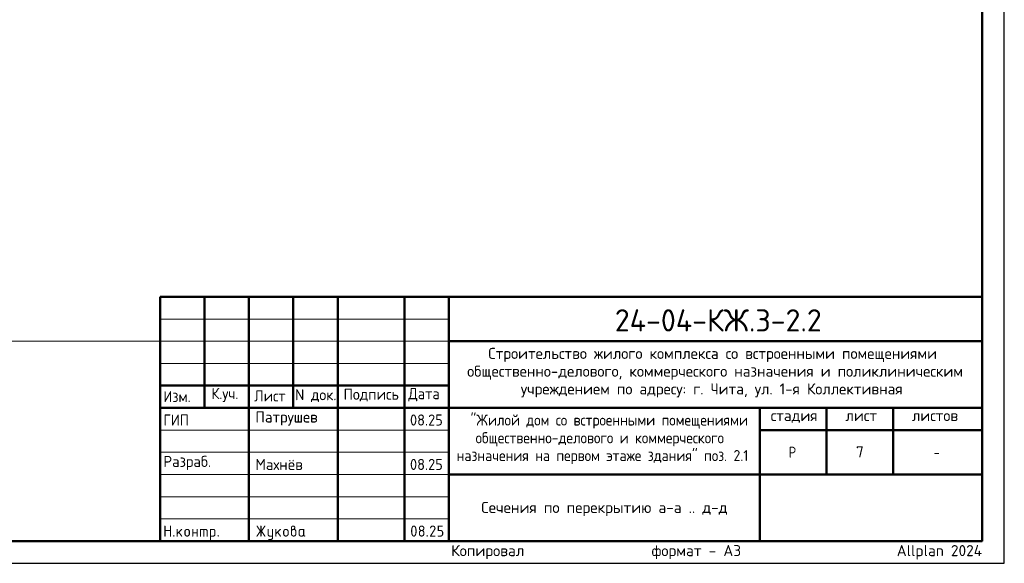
# Model space of a CAD drawing. Header units: millimetres. Extents: x 0 to 42000, y 0 to 29700.
# Tile 15 of 33: x 19842 to 42000, y 0 to 12238. Entities that reach past the tile are written whole.
import ezdxf

# ---------------------------------------------------------------- set-up
doc = ezdxf.new("R2010")
doc.units = ezdxf.units.MM
doc.layers.add('Standard', color=7, linetype='Continuous', lineweight=25)
doc.layers.add('Надписи', color=7, linetype='Continuous', lineweight=25)
doc.styles.add('ISOCPEUR', font='txt')

msp = doc.modelspace()

# ---------------------------------------------------------------- hatches: boundary and pattern name
at = {"layer": 'Standard', "linetype": 'Continuous', "lineweight": 25, "transparency": 33554687}
for points in [[(23099, 614), (23099, 839), (23099, 840), (23099, 842), (23099, 843), (23100, 844), (23100, 845), (23101, 846), (23101, 847), (23102, 848), (23103, 849), (23104, 850), (23105, 850), (23106, 851), (23107, 851), (23109, 851), (23110, 851), (23112, 851), (23113, 851), (23115, 851), (23116, 851), (23117, 851), (23118, 850), (23119, 850), (23120, 849), (23121, 848), (23122, 847), (23122, 846), (23123, 845), (23123, 844), (23124, 843), (23124, 842), (23124, 840), (23124, 839), (23124, 751), (23224, 751), (23224, 839), (23224, 840), (23224, 842), (23224, 843), (23225, 844), (23225, 845), (23226, 846), (23226, 847), (23227, 848), (23228, 849), (23229, 850), (23230, 850), (23231, 851), (23232, 851), (23233, 851), (23235, 851), (23236, 851), (23238, 851), (23239, 851), (23241, 851), (23242, 851), (23243, 850), (23244, 850), (23245, 849), (23246, 848), (23247, 847), (23247, 846), (23248, 845), (23248, 844), (23249, 843), (23249, 842), (23249, 840), (23249, 839), (23249, 614), (23249, 612), (23249, 611), (23249, 609), (23248, 608), (23248, 607), (23247, 606), (23247, 605), (23246, 604), (23245, 604), (23244, 603), (23243, 602), (23242, 602), (23241, 602), (23239, 601), (23238, 601), (23236, 601), (23235, 601), (23233, 601), (23232, 602), (23231, 602), (23230, 602), (23229, 603), (23228, 604), (23227, 604), (23226, 605), (23226, 606), (23225, 607), (23225, 608), (23224, 609), (23224, 611), (23224, 612), (23224, 614), (23224, 726), (23124, 726), (23124, 614), (23124, 612), (23124, 611), (23124, 609), (23123, 608), (23123, 607), (23122, 606), (23122, 605), (23121, 604), (23120, 604), (23119, 603), (23118, 602), (23117, 602), (23116, 602), (23115, 601), (23113, 601), (23112, 601), (23110, 601), (23109, 601), (23107, 602), (23106, 602), (23105, 602), (23104, 603), (23103, 604), (23102, 604), (23101, 605), (23101, 606), (23100, 607), (23100, 608), (23099, 609), (23099, 611), (23099, 612)], [(23399, 694), (23478, 773), (23478, 773), (23479, 774), (23480, 775), (23482, 775), (23483, 776), (23484, 776), (23485, 776), (23486, 776), (23488, 776), (23489, 776), (23491, 776), (23492, 775), (23493, 775), (23494, 774), (23495, 774), (23496, 773), (23497, 772), (23497, 771), (23498, 770), (23498, 769), (23499, 768), (23499, 767), (23499, 765), (23499, 764), (23499, 762), (23499, 761), (23498, 760), (23498, 759), (23497, 758), (23497, 757), (23496, 756), (23495, 755), (23440, 700), (23496, 621), (23498, 619), (23498, 617), (23499, 616), (23499, 614), (23499, 612), (23499, 611), (23499, 609), (23498, 608), (23498, 607), (23497, 606), (23497, 605), (23496, 604), (23495, 604), (23494, 603), (23493, 602), (23492, 602), (23491, 602), (23489, 601), (23488, 601), (23486, 601), (23485, 601), (23483, 602), (23482, 602), (23480, 603), (23479, 603), (23478, 604), (23477, 605), (23476, 607), (23422, 682), (23399, 659), (23399, 614), (23399, 612), (23399, 611), (23399, 609), (23398, 608), (23398, 607), (23397, 606), (23397, 605), (23396, 604), (23395, 604), (23394, 603), (23393, 602), (23392, 602), (23391, 602), (23389, 601), (23388, 601), (23386, 601), (23385, 601), (23383, 601), (23382, 602), (23381, 602), (23380, 602), (23379, 603), (23378, 604), (23377, 604), (23376, 605), (23376, 606), (23375, 607), (23375, 608), (23374, 609), (23374, 611), (23374, 612), (23374, 614), (23374, 764), (23374, 765), (23374, 767), (23374, 768), (23375, 769), (23375, 770), (23376, 771), (23376, 772), (23377, 773), (23378, 774), (23379, 774), (23380, 775), (23381, 775), (23382, 776), (23383, 776), (23385, 776), (23386, 776), (23388, 776), (23389, 776), (23391, 776), (23392, 775), (23393, 775), (23394, 774), (23395, 774), (23396, 773), (23397, 772), (23397, 771), (23398, 770), (23398, 769), (23399, 768), (23399, 767), (23399, 765), (23399, 764)], [(23749, 676), (23749, 614), (23749, 612), (23748, 611), (23748, 609), (23748, 608), (23747, 607), (23747, 606), (23746, 605), (23746, 604), (23745, 604), (23744, 603), (23743, 602), (23742, 602), (23740, 602), (23739, 601), (23738, 601), (23736, 601), (23735, 601), (23733, 601), (23732, 602), (23731, 602), (23729, 602), (23729, 603), (23728, 604), (23727, 604), (23726, 605), (23725, 606), (23725, 607), (23724, 608), (23724, 609), (23724, 611), (23724, 612), (23724, 614), (23724, 764), (23724, 765), (23724, 767), (23724, 768), (23724, 769), (23725, 770), (23725, 771), (23726, 772), (23727, 773), (23728, 774), (23729, 774), (23729, 775), (23731, 775), (23732, 776), (23733, 776), (23735, 776), (23736, 776), (23738, 776), (23739, 776), (23740, 776), (23742, 775), (23743, 775), (23744, 774), (23745, 774), (23746, 773), (23746, 772), (23747, 771), (23747, 770), (23748, 769), (23748, 768), (23748, 767), (23749, 765), (23749, 764), (23749, 701), (23823, 701), (23823, 764), (23823, 765), (23824, 767), (23824, 768), (23824, 769), (23825, 770), (23825, 771), (23826, 772), (23826, 773), (23827, 774), (23828, 774), (23829, 775), (23830, 775), (23832, 776), (23833, 776), (23834, 776), (23836, 776), (23837, 776), (23839, 776), (23840, 776), (23841, 775), (23843, 775), (23843, 774), (23844, 774), (23845, 773), (23846, 772), (23847, 771), (23847, 770), (23848, 769), (23848, 768), (23848, 767), (23848, 765), (23848, 764), (23848, 614), (23848, 612), (23848, 611), (23848, 609), (23848, 608), (23847, 607), (23847, 606), (23846, 605), (23845, 604), (23844, 604), (23843, 603), (23843, 602), (23841, 602), (23840, 602), (23839, 601), (23837, 601), (23836, 601), (23834, 601), (23833, 601), (23832, 602), (23830, 602), (23829, 602), (23828, 603), (23827, 604), (23826, 604), (23826, 605), (23825, 606), (23825, 607), (23824, 608), (23824, 609), (23824, 611), (23823, 612), (23823, 614), (23823, 676)], [(23911, 776), (24023, 776), (24026, 776), (24028, 776), (24031, 776), (24033, 775), (24036, 775), (24038, 774), (24040, 773), (24043, 773), (24045, 772), (24047, 770), (24049, 769), (24051, 768), (24053, 767), (24055, 765), (24057, 763), (24059, 762), (24061, 760), (24062, 758), (24064, 756), (24065, 754), (24067, 752), (24068, 750), (24069, 748), (24070, 745), (24071, 743), (24071, 741), (24072, 739), (24072, 736), (24073, 734), (24073, 731), (24073, 729), (24073, 726), (24073, 614), (24073, 612), (24073, 611), (24073, 609), (24073, 608), (24072, 607), (24072, 606), (24071, 605), (24070, 604), (24069, 604), (24068, 603), (24067, 602), (24066, 602), (24065, 602), (24064, 601), (24062, 601), (24061, 601), (24059, 601), (24058, 601), (24057, 602), (24055, 602), (24054, 602), (24053, 603), (24052, 604), (24051, 604), (24051, 605), (24050, 606), (24049, 607), (24049, 608), (24049, 609), (24048, 611), (24048, 612), (24048, 614), (24048, 726), (24048, 729), (24048, 731), (24047, 734), (24046, 736), (24046, 738), (24044, 740), (24043, 742), (24041, 744), (24039, 746), (24037, 747), (24035, 748), (24033, 749), (24031, 750), (24028, 751), (24026, 751), (24023, 751), (23998, 751), (23998, 614), (23998, 612), (23998, 611), (23998, 609), (23998, 608), (23997, 607), (23997, 606), (23996, 605), (23995, 604), (23995, 604), (23994, 603), (23993, 602), (23991, 602), (23990, 602), (23989, 601), (23987, 601), (23986, 601), (23984, 601), (23983, 601), (23982, 602), (23980, 602), (23979, 602), (23978, 603), (23977, 604), (23977, 604), (23976, 605), (23975, 606), (23975, 607), (23974, 608), (23974, 609), (23974, 611), (23973, 612), (23973, 614), (23973, 751), (23924, 751), (23924, 614), (23924, 612), (23923, 611), (23923, 609), (23923, 608), (23922, 607), (23922, 606), (23921, 605), (23920, 604), (23920, 604), (23919, 603), (23918, 602), (23916, 602), (23915, 602), (23914, 601), (23913, 601), (23911, 601), (23909, 601), (23908, 601), (23907, 602), (23906, 602), (23904, 602), (23903, 603), (23902, 604), (23902, 604), (23901, 605), (23900, 606), (23900, 607), (23899, 608), (23899, 609), (23899, 611), (23898, 612), (23898, 614), (23898, 764), (23898, 765), (23899, 767), (23899, 768), (23899, 769), (23900, 770), (23900, 771), (23901, 772), (23902, 773), (23902, 774), (23903, 774), (23904, 775), (23905, 775), (23907, 776), (23908, 776), (23909, 776)], [(25259, 704), (25194, 607), (25193, 605), (25192, 604), (25191, 603), (25190, 603), (25188, 602), (25187, 602), (25185, 601), (25183, 601), (25182, 601), (25180, 601), (25179, 602), (25178, 602), (25177, 603), (25176, 603), (25175, 604), (25174, 605), (25173, 605), (25173, 606), (25172, 607), (25172, 609), (25171, 610), (25171, 611), (25171, 613), (25171, 614), (25171, 616), (25172, 618), (25172, 619), (25173, 621), (25243, 726), (25173, 832), (25172, 833), (25172, 835), (25171, 837), (25171, 838), (25171, 840), (25171, 841), (25171, 843), (25172, 844), (25172, 845), (25173, 846), (25173, 847), (25174, 848), (25175, 849), (25176, 849), (25177, 850), (25178, 850), (25179, 851), (25181, 851), (25182, 851), (25184, 851), (25185, 851), (25187, 851), (25188, 851), (25189, 850), (25191, 849), (25192, 848), (25193, 847), (25194, 846), (25259, 749), (25259, 839), (25259, 840), (25259, 842), (25259, 843), (25259, 844), (25260, 845), (25260, 846), (25261, 847), (25262, 848), (25262, 849), (25263, 850), (25264, 850), (25266, 851), (25267, 851), (25268, 851), (25269, 851), (25271, 851), (25273, 851), (25274, 851), (25275, 851), (25277, 851), (25278, 850), (25279, 850), (25280, 849), (25280, 848), (25281, 847), (25282, 846), (25282, 845), (25283, 844), (25283, 843), (25283, 842), (25284, 840), (25284, 839), (25284, 749), (25348, 846), (25349, 847), (25350, 848), (25351, 849), (25353, 850), (25354, 851), (25356, 851), (25357, 851), (25359, 851), (25360, 851), (25361, 851), (25362, 851), (25363, 850), (25365, 850), (25366, 849), (25367, 848), (25367, 847), (25368, 847), (25369, 846), (25370, 845), (25370, 843), (25371, 842), (25371, 841), (25371, 840), (25371, 839), (25371, 837), (25371, 835), (25370, 833), (25369, 832), (25299, 726), (25369, 621), (25370, 619), (25371, 617), (25371, 616), (25371, 614), (25371, 613), (25371, 611), (25371, 610), (25370, 609), (25370, 608), (25369, 607), (25368, 606), (25368, 605), (25367, 604), (25366, 603), (25365, 603), (25364, 602), (25363, 602), (25361, 602), (25360, 601), (25359, 601), (25357, 601), (25356, 602), (25354, 602), (25353, 603), (25351, 603), (25350, 604), (25349, 605), (25348, 607), (25284, 704), (25284, 614), (25284, 612), (25283, 611), (25283, 609), (25283, 608), (25282, 607), (25282, 606), (25281, 605), (25280, 604), (25280, 604), (25279, 603), (25278, 602), (25277, 602), (25275, 602), (25274, 601), (25273, 601), (25271, 601), (25269, 601), (25268, 601), (25267, 602), (25266, 602), (25264, 602), (25263, 603), (25262, 604), (25262, 604), (25261, 605), (25260, 606), (25260, 607), (25259, 608), (25259, 609), (25259, 611), (25259, 612), (25259, 614)], [(25521, 576), (25521, 601), (25471, 601), (25468, 601), (25466, 602), (25463, 602), (25461, 602), (25458, 603), (25456, 603), (25454, 604), (25452, 605), (25449, 606), (25447, 607), (25445, 608), (25443, 609), (25441, 611), (25439, 612), (25437, 614), (25436, 616), (25434, 618), (25432, 620), (25431, 622), (25429, 624), (25428, 626), (25427, 628), (25426, 630), (25425, 632), (25424, 634), (25423, 637), (25422, 639), (25422, 641), (25422, 644), (25421, 646), (25421, 649), (25421, 651), (25421, 764), (25421, 765), (25421, 767), (25421, 768), (25422, 769), (25422, 770), (25423, 771), (25423, 772), (25424, 773), (25425, 774), (25426, 774), (25427, 775), (25428, 775), (25429, 776), (25431, 776), (25432, 776), (25434, 776), (25435, 776), (25437, 776), (25438, 776), (25439, 775), (25440, 775), (25441, 774), (25442, 774), (25443, 773), (25444, 772), (25444, 771), (25445, 770), (25445, 769), (25446, 768), (25446, 767), (25446, 765), (25446, 764), (25446, 651), (25446, 649), (25447, 646), (25447, 644), (25448, 642), (25449, 640), (25450, 638), (25452, 636), (25454, 634), (25455, 632), (25457, 630), (25459, 629), (25462, 628), (25464, 627), (25466, 627), (25468, 626), (25471, 626), (25521, 626), (25521, 764), (25521, 765), (25521, 767), (25521, 768), (25522, 769), (25522, 770), (25523, 771), (25523, 772), (25524, 773), (25525, 774), (25526, 774), (25527, 775), (25528, 775), (25529, 776), (25530, 776), (25532, 776), (25533, 776), (25535, 776), (25536, 776), (25538, 776), (25539, 775), (25540, 775), (25541, 774), (25542, 774), (25543, 773), (25544, 772), (25544, 771), (25545, 770), (25545, 769), (25545, 768), (25546, 767), (25546, 765), (25546, 764), (25546, 576), (25546, 574), (25546, 571), (25545, 569), (25545, 566), (25545, 564), (25544, 562), (25543, 559), (25542, 557), (25541, 555), (25540, 553), (25539, 551), (25538, 549), (25537, 547), (25535, 545), (25533, 543), (25532, 541), (25530, 539), (25528, 538), (25526, 536), (25524, 535), (25522, 533), (25520, 532), (25518, 531), (25516, 530), (25514, 529), (25511, 528), (25509, 528), (25507, 527), (25504, 527), (25502, 527), (25499, 526), (25497, 526), (25446, 526), (25445, 526), (25443, 527), (25442, 527), (25441, 527), (25440, 528), (25439, 528), (25438, 529), (25437, 529), (25436, 530), (25435, 531), (25435, 532), (25434, 533), (25434, 535), (25434, 536), (25434, 537), (25434, 539), (25434, 540), (25434, 541), (25434, 542), (25435, 544), (25435, 545), (25436, 546), (25436, 547), (25437, 548), (25438, 549), (25439, 549), (25440, 550), (25442, 550), (25443, 551), (25444, 551), (25445, 551), (25446, 551), (25496, 551), (25499, 551), (25501, 552), (25503, 552), (25506, 553), (25508, 554), (25510, 555), (25512, 557), (25514, 558), (25515, 560), (25517, 562), (25518, 564), (25519, 566), (25520, 568), (25520, 571), (25521, 573)], [(25621, 694), (25700, 773), (25700, 773), (25701, 774), (25702, 775), (25704, 775), (25705, 776), (25706, 776), (25707, 776), (25708, 776), (25710, 776), (25711, 776), (25713, 776), (25714, 775), (25715, 775), (25716, 774), (25717, 774), (25718, 773), (25719, 772), (25719, 771), (25720, 770), (25720, 769), (25721, 768), (25721, 767), (25721, 765), (25721, 764), (25721, 762), (25721, 761), (25721, 760), (25720, 759), (25720, 758), (25719, 757), (25718, 756), (25717, 755), (25662, 700), (25719, 621), (25720, 619), (25720, 617), (25721, 616), (25721, 614), (25721, 612), (25721, 611), (25721, 609), (25720, 608), (25720, 607), (25719, 606), (25719, 605), (25718, 604), (25717, 604), (25716, 603), (25715, 602), (25714, 602), (25713, 602), (25711, 601), (25710, 601), (25708, 601), (25707, 601), (25705, 602), (25704, 602), (25703, 603), (25701, 603), (25700, 604), (25699, 605), (25698, 607), (25644, 682), (25621, 659), (25621, 614), (25621, 612), (25621, 611), (25621, 609), (25620, 608), (25620, 607), (25619, 606), (25619, 605), (25618, 604), (25617, 604), (25616, 603), (25615, 602), (25614, 602), (25613, 602), (25611, 601), (25610, 601), (25608, 601), (25607, 601), (25606, 601), (25604, 602), (25603, 602), (25602, 602), (25601, 603), (25600, 604), (25599, 604), (25598, 605), (25598, 606), (25597, 607), (25597, 608), (25596, 609), (25596, 611), (25596, 612), (25596, 614), (25596, 764), (25596, 765), (25596, 767), (25596, 768), (25597, 769), (25597, 770), (25598, 771), (25598, 772), (25599, 773), (25600, 774), (25601, 774), (25602, 775), (25603, 775), (25604, 776), (25606, 776), (25607, 776), (25608, 776), (25610, 776), (25611, 776), (25613, 776), (25614, 775), (25615, 775), (25616, 774), (25617, 774), (25618, 773), (25619, 772), (25619, 771), (25620, 770), (25620, 769), (25621, 768), (25621, 767), (25621, 765), (25621, 764)], [(29137, 851), (29140, 851), (29144, 851), (29147, 851), (29150, 850), (29153, 850), (29156, 849), (29158, 848), (29161, 847), (29164, 846), (29167, 844), (29169, 843), (29172, 841), (29174, 839), (29177, 837), (29179, 835), (29181, 833), (29184, 831), (29186, 828), (29188, 826), (29189, 823), (29191, 821), (29193, 818), (29194, 816), (29195, 813), (29196, 810), (29197, 807), (29198, 804), (29198, 801), (29199, 798), (29199, 795), (29200, 792), (29200, 789), (29200, 784), (29199, 780), (29198, 775), (29197, 771), (29195, 766), (29193, 762), (29191, 757), (29188, 753), (29110, 626), (29187, 626), (29189, 626), (29190, 626), (29191, 626), (29193, 626), (29194, 625), (29195, 625), (29196, 624), (29197, 623), (29197, 622), (29198, 621), (29198, 620), (29199, 619), (29199, 618), (29199, 617), (29200, 615), (29200, 614), (29200, 612), (29199, 611), (29199, 610), (29199, 608), (29198, 607), (29198, 606), (29197, 605), (29197, 604), (29196, 604), (29195, 603), (29194, 602), (29193, 602), (29191, 602), (29190, 601), (29189, 601), (29187, 601), (29087, 601), (29086, 601), (29084, 601), (29083, 602), (29082, 602), (29081, 602), (29080, 603), (29079, 604), (29078, 604), (29077, 605), (29076, 606), (29076, 607), (29075, 608), (29075, 609), (29075, 611), (29075, 612), (29075, 614), (29075, 616), (29075, 617), (29076, 619), (29077, 621), (29168, 768), (29170, 771), (29171, 773), (29172, 776), (29173, 778), (29174, 781), (29174, 783), (29175, 786), (29175, 789), (29175, 793), (29174, 796), (29173, 800), (29172, 803), (29171, 806), (29168, 809), (29166, 813), (29164, 815), (29161, 818), (29158, 820), (29155, 822), (29152, 823), (29148, 825), (29145, 826), (29141, 826), (29137, 826), (29135, 826), (29132, 826), (29129, 825), (29127, 824), (29124, 823), (29122, 822), (29119, 820), (29117, 818), (29114, 816), (29112, 814), (29110, 812), (29107, 809), (29105, 806), (29103, 802), (29100, 799), (29098, 795), (29097, 793), (29096, 792), (29095, 791), (29094, 790), (29092, 790), (29091, 789), (29089, 789), (29087, 789), (29086, 789), (29084, 789), (29083, 789), (29082, 790), (29081, 790), (29080, 791), (29079, 791), (29078, 792), (29077, 793), (29076, 794), (29076, 795), (29075, 796), (29075, 797), (29075, 798), (29075, 800), (29075, 801), (29075, 803), (29075, 804), (29075, 805), (29076, 806), (29079, 812), (29082, 817), (29085, 822), (29088, 826), (29092, 830), (29095, 834), (29099, 837), (29103, 840), (29107, 843), (29111, 845), (29115, 847), (29119, 848), (29123, 850), (29128, 851), (29132, 851)], [(29250, 739), (29250, 839), (29250, 840), (29250, 842), (29250, 843), (29250, 844), (29251, 845), (29251, 846), (29252, 847), (29253, 848), (29253, 849), (29254, 850), (29255, 850), (29257, 851), (29258, 851), (29259, 851), (29261, 851), (29262, 851), (29349, 851), (29351, 851), (29352, 851), (29354, 851), (29355, 851), (29356, 850), (29357, 850), (29358, 849), (29359, 848), (29359, 847), (29360, 846), (29361, 845), (29361, 844), (29361, 843), (29362, 842), (29362, 840), (29362, 839), (29362, 837), (29362, 836), (29361, 834), (29361, 833), (29361, 832), (29360, 831), (29359, 830), (29359, 829), (29358, 829), (29357, 828), (29356, 827), (29355, 827), (29354, 827), (29352, 826), (29351, 826), (29349, 826), (29275, 826), (29275, 751), (29312, 751), (29315, 751), (29318, 751), (29321, 751), (29324, 750), (29327, 750), (29330, 749), (29333, 748), (29336, 747), (29339, 746), (29341, 744), (29344, 743), (29347, 741), (29349, 739), (29351, 737), (29354, 735), (29356, 733), (29358, 731), (29360, 728), (29362, 726), (29364, 723), (29366, 721), (29367, 718), (29369, 715), (29370, 713), (29371, 710), (29372, 707), (29373, 704), (29373, 701), (29374, 698), (29374, 695), (29374, 692), (29374, 689), (29374, 664), (29374, 661), (29374, 657), (29374, 654), (29373, 651), (29373, 648), (29372, 645), (29371, 643), (29370, 640), (29369, 637), (29367, 634), (29366, 632), (29364, 629), (29362, 627), (29360, 624), (29358, 622), (29356, 620), (29354, 617), (29351, 615), (29349, 613), (29346, 612), (29344, 610), (29341, 608), (29339, 607), (29336, 606), (29333, 605), (29330, 604), (29327, 603), (29324, 602), (29321, 602), (29318, 602), (29315, 601), (29312, 601), (29262, 601), (29261, 601), (29259, 601), (29258, 602), (29257, 602), (29255, 602), (29254, 603), (29253, 604), (29253, 604), (29252, 605), (29251, 606), (29251, 607), (29250, 608), (29250, 610), (29250, 611), (29250, 612), (29250, 614), (29250, 615), (29250, 617), (29250, 618), (29250, 619), (29251, 620), (29251, 621), (29252, 622), (29253, 623), (29253, 624), (29254, 625), (29255, 625), (29257, 626), (29258, 626), (29259, 626), (29261, 626), (29262, 626), (29312, 626), (29316, 626), (29319, 627), (29323, 628), (29326, 629), (29330, 630), (29333, 632), (29336, 634), (29338, 637), (29341, 640), (29343, 643), (29345, 646), (29347, 649), (29348, 653), (29349, 656), (29349, 660), (29349, 664), (29349, 689), (29349, 693), (29349, 696), (29348, 700), (29347, 703), (29345, 707), (29343, 710), (29341, 713), (29338, 715), (29336, 718), (29333, 720), (29330, 722), (29326, 724), (29323, 725), (29319, 726), (29316, 726), (29312, 726), (29262, 726), (29261, 726), (29259, 726), (29258, 727), (29257, 727), (29255, 727), (29254, 728), (29253, 729), (29253, 729), (29252, 730), (29251, 731), (29251, 732), (29250, 733), (29250, 734), (29250, 736), (29250, 737)], [(23299, 626), (23299, 628), (23299, 629), (23299, 631), (23300, 632), (23300, 633), (23301, 634), (23301, 635), (23302, 636), (23303, 637), (23304, 637), (23305, 638), (23306, 638), (23307, 638), (23309, 639), (23310, 639), (23312, 639), (23313, 639), (23314, 639), (23316, 638), (23317, 638), (23318, 638), (23319, 637), (23320, 637), (23321, 636), (23322, 635), (23322, 634), (23323, 633), (23323, 632), (23324, 631), (23324, 629), (23324, 628), (23324, 626), (23324, 614), (23324, 612), (23324, 611), (23324, 610), (23323, 608), (23323, 607), (23322, 606), (23322, 605), (23321, 604), (23320, 604), (23319, 603), (23318, 602), (23317, 602), (23316, 602), (23314, 601), (23313, 601), (23312, 601), (23310, 601), (23309, 601), (23307, 602), (23306, 602), (23305, 602), (23304, 603), (23303, 604), (23302, 604), (23301, 605), (23301, 606), (23300, 607), (23300, 608), (23299, 610), (23299, 611), (23299, 612), (23299, 614)], [(24298, 626), (24298, 628), (24298, 629), (24299, 631), (24299, 632), (24299, 633), (24300, 634), (24301, 635), (24301, 636), (24302, 637), (24303, 637), (24304, 638), (24305, 638), (24307, 638), (24308, 639), (24309, 639), (24311, 639), (24312, 639), (24314, 639), (24315, 638), (24316, 638), (24317, 638), (24318, 637), (24319, 637), (24320, 636), (24321, 635), (24322, 634), (24322, 633), (24323, 632), (24323, 631), (24323, 629), (24323, 628), (24323, 626), (24323, 614), (24323, 612), (24323, 611), (24323, 610), (24323, 608), (24322, 607), (24322, 606), (24321, 605), (24320, 604), (24319, 604), (24318, 603), (24317, 602), (24316, 602), (24315, 602), (24314, 601), (24312, 601), (24311, 601), (24309, 601), (24308, 601), (24307, 602), (24305, 602), (24304, 602), (24303, 603), (24302, 604), (24301, 604), (24301, 605), (24300, 606), (24299, 607), (24299, 608), (24299, 610), (24298, 611), (24298, 612), (24298, 614)], [(29000, 626), (29000, 628), (29000, 629), (29000, 631), (29001, 632), (29001, 633), (29002, 634), (29002, 635), (29003, 636), (29004, 637), (29005, 637), (29006, 638), (29007, 638), (29008, 638), (29009, 639), (29011, 639), (29012, 639), (29014, 639), (29015, 639), (29017, 638), (29018, 638), (29019, 638), (29020, 637), (29021, 637), (29022, 636), (29023, 635), (29023, 634), (29024, 633), (29024, 632), (29024, 631), (29025, 629), (29025, 628), (29025, 626), (29025, 614), (29025, 612), (29025, 611), (29024, 610), (29024, 608), (29024, 607), (29023, 606), (29023, 605), (29022, 604), (29021, 604), (29020, 603), (29019, 602), (29018, 602), (29017, 602), (29015, 601), (29014, 601), (29012, 601), (29011, 601), (29009, 601), (29008, 602), (29007, 602), (29006, 602), (29005, 603), (29004, 604), (29003, 604), (29002, 605), (29002, 606), (29001, 607), (29001, 608), (29000, 610), (29000, 611), (29000, 612), (29000, 614)]]:
    msp.add_hatch(color=7, dxfattribs=at).paths.add_polyline_path(points, flags=16)
h = msp.add_hatch(color=7, dxfattribs=at)
h.paths.add_polyline_path([(23549, 664), (23549, 714), (23549, 717), (23549, 720), (23549, 723), (23550, 726), (23550, 729), (23551, 732), (23552, 735), (23553, 738), (23554, 740), (23556, 743), (23557, 746), (23559, 748), (23561, 751), (23563, 753), (23565, 756), (23567, 758), (23569, 760), (23572, 762), (23574, 764), (23577, 766), (23579, 768), (23582, 769), (23584, 770), (23587, 772), (23590, 773), (23593, 774), (23596, 774), (23599, 775), (23602, 776), (23605, 776), (23608, 776), (23611, 776), (23614, 776), (23618, 776), (23621, 776), (23624, 775), (23627, 774), (23630, 774), (23633, 773), (23635, 772), (23638, 770), (23641, 769), (23643, 768), (23646, 766), (23648, 764), (23651, 762), (23653, 760), (23655, 758), (23658, 756), (23660, 753), (23662, 751), (23663, 749), (23665, 746), (23666, 743), (23668, 741), (23669, 738), (23670, 735), (23671, 732), (23672, 729), (23672, 726), (23673, 723), (23673, 720), (23674, 717), (23674, 714), (23674, 664), (23674, 660), (23673, 657), (23673, 654), (23672, 651), (23672, 648), (23671, 645), (23670, 642), (23669, 640), (23668, 637), (23666, 634), (23665, 632), (23663, 629), (23662, 627), (23660, 624), (23658, 622), (23655, 620), (23653, 617), (23651, 615), (23648, 613), (23646, 612), (23643, 610), (23641, 608), (23638, 607), (23635, 606), (23632, 605), (23629, 604), (23627, 603), (23624, 602), (23621, 602), (23617, 602), (23614, 601), (23611, 601), (23608, 601), (23605, 602), (23602, 602), (23599, 602), (23596, 603), (23593, 604), (23590, 605), (23587, 606), (23584, 607), (23582, 608), (23579, 610), (23577, 612), (23574, 613), (23572, 615), (23569, 617), (23567, 620), (23565, 622), (23563, 624), (23561, 627), (23559, 629), (23557, 632), (23556, 634), (23554, 637), (23553, 640), (23552, 642), (23551, 645), (23550, 648), (23550, 651), (23549, 654), (23549, 657), (23549, 660)], flags=16)
h.paths.add_polyline_path([(23648, 664), (23648, 714), (23648, 718), (23648, 721), (23647, 725), (23646, 728), (23644, 732), (23642, 735), (23640, 738), (23638, 740), (23635, 743), (23632, 745), (23629, 747), (23625, 749), (23622, 750), (23619, 751), (23615, 751), (23611, 751), (23607, 751), (23604, 751), (23600, 750), (23597, 749), (23594, 747), (23590, 745), (23587, 743), (23585, 740), (23582, 738), (23580, 735), (23578, 732), (23577, 728), (23575, 725), (23574, 721), (23574, 718), (23574, 714), (23574, 664), (23574, 660), (23574, 656), (23575, 653), (23577, 649), (23578, 646), (23580, 643), (23582, 640), (23585, 637), (23587, 634), (23590, 632), (23593, 630), (23597, 629), (23600, 628), (23604, 627), (23607, 626), (23611, 626), (23615, 626), (23619, 627), (23622, 628), (23625, 629), (23629, 630), (23632, 633), (23635, 635), (23638, 637), (23640, 640), (23642, 643), (23644, 646), (23646, 649), (23647, 653), (23648, 656), (23648, 660)])
h = msp.add_hatch(color=7, dxfattribs=at)
h.paths.add_polyline_path([(24123, 764), (24123, 765), (24124, 767), (24124, 768), (24124, 769), (24125, 770), (24125, 771), (24126, 772), (24127, 773), (24127, 774), (24128, 774), (24129, 775), (24130, 775), (24132, 776), (24133, 776), (24134, 776), (24136, 776), (24198, 776), (24201, 776), (24203, 776), (24206, 776), (24208, 775), (24211, 775), (24213, 774), (24215, 773), (24218, 773), (24220, 772), (24222, 770), (24224, 769), (24226, 768), (24228, 767), (24230, 765), (24232, 763), (24234, 762), (24236, 760), (24237, 758), (24239, 756), (24240, 754), (24241, 752), (24243, 750), (24244, 748), (24245, 746), (24245, 743), (24246, 741), (24247, 739), (24247, 736), (24248, 734), (24248, 731), (24248, 729), (24248, 726), (24248, 651), (24248, 649), (24248, 646), (24248, 644), (24247, 641), (24247, 639), (24246, 637), (24245, 634), (24245, 632), (24244, 630), (24243, 628), (24241, 626), (24240, 624), (24239, 622), (24237, 620), (24236, 618), (24234, 616), (24232, 614), (24230, 612), (24228, 611), (24226, 609), (24224, 608), (24222, 607), (24220, 606), (24218, 605), (24215, 604), (24213, 603), (24211, 603), (24208, 602), (24206, 602), (24203, 602), (24201, 601), (24198, 601), (24148, 601), (24148, 539), (24148, 537), (24148, 536), (24148, 535), (24148, 533), (24147, 532), (24147, 531), (24146, 530), (24145, 529), (24145, 529), (24144, 528), (24143, 528), (24141, 527), (24140, 527), (24139, 527), (24138, 526), (24136, 526), (24134, 526), (24133, 527), (24132, 527), (24130, 527), (24129, 528), (24128, 528), (24127, 529), (24127, 529), (24126, 530), (24125, 531), (24125, 532), (24124, 533), (24124, 535), (24124, 536), (24123, 537), (24123, 539)], flags=16)
h.paths.add_polyline_path([(24148, 751), (24148, 626), (24198, 626), (24201, 626), (24203, 627), (24206, 627), (24208, 628), (24210, 629), (24212, 630), (24214, 632), (24216, 634), (24218, 635), (24219, 637), (24220, 639), (24221, 642), (24222, 644), (24223, 646), (24223, 649), (24223, 651), (24223, 726), (24223, 729), (24223, 731), (24222, 734), (24221, 736), (24220, 738), (24219, 740), (24218, 742), (24216, 744), (24214, 746), (24212, 747), (24210, 748), (24208, 749), (24206, 750), (24203, 751), (24201, 751), (24198, 751)])
h = msp.add_hatch(color=7, dxfattribs=at)
h.paths.add_polyline_path([(25771, 664), (25771, 714), (25771, 717), (25771, 720), (25771, 723), (25772, 726), (25773, 729), (25773, 732), (25774, 735), (25775, 738), (25777, 740), (25778, 743), (25779, 746), (25781, 748), (25783, 751), (25785, 753), (25787, 756), (25789, 758), (25791, 760), (25794, 762), (25796, 764), (25799, 766), (25801, 768), (25804, 769), (25806, 770), (25809, 772), (25812, 773), (25815, 774), (25818, 774), (25821, 775), (25824, 776), (25827, 776), (25830, 776), (25833, 776), (25836, 776), (25840, 776), (25843, 776), (25846, 775), (25849, 774), (25852, 774), (25855, 773), (25857, 772), (25860, 770), (25863, 769), (25865, 768), (25868, 766), (25871, 764), (25873, 762), (25875, 760), (25878, 758), (25880, 756), (25882, 753), (25884, 751), (25885, 749), (25887, 746), (25889, 743), (25890, 741), (25891, 738), (25892, 735), (25893, 732), (25894, 729), (25894, 726), (25895, 723), (25895, 720), (25896, 717), (25896, 714), (25896, 664), (25896, 660), (25895, 657), (25895, 654), (25894, 651), (25894, 648), (25893, 645), (25892, 642), (25891, 640), (25890, 637), (25888, 634), (25887, 632), (25885, 629), (25884, 627), (25882, 624), (25880, 622), (25877, 620), (25875, 617), (25873, 615), (25870, 613), (25868, 612), (25865, 610), (25863, 608), (25860, 607), (25857, 606), (25854, 605), (25852, 604), (25849, 603), (25846, 602), (25843, 602), (25840, 602), (25836, 601), (25833, 601), (25830, 601), (25827, 602), (25824, 602), (25821, 602), (25818, 603), (25815, 604), (25812, 605), (25809, 606), (25806, 607), (25804, 608), (25801, 610), (25799, 612), (25796, 613), (25794, 615), (25791, 617), (25789, 620), (25787, 622), (25785, 624), (25783, 627), (25781, 629), (25779, 632), (25778, 634), (25777, 637), (25775, 640), (25774, 642), (25773, 645), (25773, 648), (25772, 651), (25771, 654), (25771, 657), (25771, 660)], flags=16)
h.paths.add_polyline_path([(25871, 664), (25871, 714), (25871, 718), (25870, 721), (25869, 725), (25868, 728), (25866, 732), (25864, 735), (25862, 738), (25860, 740), (25857, 743), (25854, 745), (25851, 747), (25848, 749), (25844, 750), (25841, 751), (25837, 751), (25833, 751), (25829, 751), (25826, 751), (25822, 750), (25819, 749), (25816, 747), (25813, 745), (25810, 743), (25807, 740), (25804, 738), (25802, 735), (25800, 732), (25799, 728), (25797, 725), (25797, 721), (25796, 718), (25796, 714), (25796, 664), (25796, 660), (25797, 656), (25797, 653), (25799, 649), (25800, 646), (25802, 643), (25804, 640), (25807, 637), (25809, 634), (25812, 632), (25815, 630), (25819, 629), (25822, 628), (25826, 627), (25829, 626), (25833, 626), (25837, 626), (25841, 627), (25844, 628), (25848, 629), (25851, 630), (25854, 633), (25857, 635), (25860, 637), (25862, 640), (25864, 643), (25866, 646), (25868, 649), (25869, 653), (25870, 656), (25871, 660)])
h = msp.add_hatch(color=7, dxfattribs=at)
h.paths.add_polyline_path([(25971, 764), (25975, 767), (25979, 769), (25982, 772), (25986, 773), (25990, 775), (25993, 775), (25997, 776), (26000, 776), (26002, 776), (26004, 777), (26006, 777), (26007, 778), (26009, 779), (26011, 781), (26013, 783), (26014, 785), (26016, 787), (26017, 789), (26018, 791), (26019, 793), (26020, 795), (26020, 797), (26021, 799), (26021, 801), (26021, 804), (26020, 806), (26020, 809), (26019, 811), (26018, 813), (26017, 815), (26015, 817), (26014, 819), (26012, 821), (26010, 822), (26008, 824), (26005, 824), (26003, 825), (26001, 826), (25998, 826), (25996, 826), (25993, 826), (25991, 826), (25988, 825), (25986, 824), (25984, 823), (25982, 822), (25980, 821), (25978, 819), (25976, 817), (25975, 815), (25973, 813), (25973, 811), (25972, 809), (25971, 806), (25971, 804), (25971, 801)])
h.paths.add_polyline_path([(26033, 771), (26037, 769), (26041, 767), (26045, 765), (26048, 762), (26052, 759), (26055, 756), (26058, 752), (26060, 748), (26063, 744), (26065, 740), (26067, 736), (26068, 732), (26069, 727), (26070, 723), (26070, 718), (26070, 714), (26070, 664), (26070, 661), (26070, 657), (26070, 654), (26069, 651), (26069, 648), (26068, 645), (26067, 642), (26066, 640), (26065, 637), (26063, 634), (26062, 632), (26060, 629), (26058, 627), (26056, 624), (26054, 622), (26052, 619), (26050, 617), (26048, 615), (26045, 613), (26043, 612), (26040, 610), (26037, 608), (26035, 607), (26032, 606), (26029, 605), (26026, 604), (26024, 603), (26021, 602), (26018, 602), (26014, 602), (26011, 601), (26008, 601), (26005, 601), (26002, 602), (25999, 602), (25996, 602), (25993, 603), (25990, 604), (25987, 605), (25984, 606), (25981, 607), (25979, 608), (25976, 610), (25973, 612), (25971, 613), (25968, 615), (25966, 617), (25964, 620), (25962, 622), (25960, 624), (25958, 627), (25956, 629), (25954, 632), (25953, 634), (25951, 637), (25950, 640), (25949, 643), (25948, 645), (25947, 648), (25947, 651), (25946, 654), (25946, 657), (25946, 661), (25946, 664), (25946, 801), (25946, 804), (25946, 806), (25946, 809), (25947, 811), (25947, 814), (25948, 816), (25948, 818), (25949, 821), (25950, 823), (25951, 825), (25953, 827), (25954, 829), (25955, 831), (25957, 833), (25958, 835), (25960, 837), (25962, 839), (25964, 840), (25966, 842), (25968, 843), (25970, 845), (25972, 846), (25974, 847), (25976, 848), (25979, 849), (25981, 849), (25983, 850), (25986, 850), (25988, 851), (25990, 851), (25993, 851), (25996, 851), (25998, 851), (26001, 851), (26003, 851), (26006, 850), (26008, 850), (26010, 849), (26013, 849), (26015, 848), (26017, 847), (26019, 846), (26021, 844), (26023, 843), (26025, 842), (26027, 840), (26029, 839), (26031, 837), (26033, 835), (26034, 833), (26036, 831), (26037, 829), (26039, 827), (26040, 825), (26041, 823), (26042, 821), (26043, 818), (26043, 816), (26044, 814), (26045, 811), (26045, 809), (26045, 806), (26045, 804), (26045, 801), (26045, 797), (26045, 792), (26044, 788), (26042, 784), (26041, 781), (26038, 777), (26036, 774)], flags=16)
h.paths.add_polyline_path([(26045, 664), (26045, 714), (26045, 718), (26045, 721), (26044, 725), (26043, 728), (26041, 732), (26039, 735), (26037, 738), (26035, 740), (26032, 743), (26029, 745), (26026, 747), (26023, 749), (26019, 750), (26016, 751), (26012, 751), (26008, 751), (26004, 751), (26001, 751), (25997, 750), (25994, 749), (25990, 747), (25987, 745), (25984, 743), (25982, 740), (25979, 738), (25977, 735), (25975, 732), (25973, 728), (25972, 725), (25971, 721), (25971, 718), (25971, 714), (25971, 664), (25971, 660), (25971, 656), (25972, 653), (25973, 649), (25975, 646), (25977, 643), (25979, 640), (25982, 637), (25984, 634), (25987, 632), (25990, 630), (25994, 629), (25997, 628), (26001, 627), (26004, 626), (26008, 626), (26012, 626), (26016, 627), (26019, 628), (26023, 629), (26026, 630), (26029, 633), (26032, 635), (26035, 637), (26037, 640), (26039, 643), (26041, 646), (26043, 649), (26044, 653), (26045, 656), (26045, 660)])
h = msp.add_hatch(color=7, dxfattribs=at)
h.paths.add_polyline_path([(26220, 751), (26170, 751), (26168, 751), (26165, 751), (26163, 750), (26161, 749), (26159, 748), (26157, 747), (26155, 746), (26153, 744), (26151, 742), (26150, 740), (26148, 738), (26147, 736), (26146, 734), (26146, 731), (26146, 729), (26146, 726), (26146, 651), (26146, 649), (26146, 646), (26147, 644), (26147, 642), (26148, 640), (26150, 638), (26151, 636), (26153, 634), (26155, 632), (26157, 630), (26159, 629), (26161, 628), (26163, 627), (26166, 627), (26168, 626), (26170, 626), (26195, 626), (26198, 626), (26200, 627), (26203, 627), (26205, 628), (26207, 629), (26209, 630), (26211, 632), (26213, 634), (26215, 635), (26216, 637), (26218, 639), (26218, 642), (26219, 644), (26220, 646), (26220, 649), (26220, 651)])
h.paths.add_polyline_path([(26270, 614), (26270, 612), (26270, 611), (26270, 609), (26270, 608), (26269, 607), (26269, 606), (26268, 605), (26267, 604), (26266, 604), (26265, 603), (26264, 602), (26263, 602), (26262, 602), (26261, 601), (26259, 601), (26258, 601), (26253, 601), (26249, 602), (26246, 603), (26242, 605), (26238, 606), (26235, 609), (26232, 611), (26229, 615), (26226, 611), (26222, 609), (26218, 606), (26214, 605), (26210, 603), (26205, 602), (26200, 601), (26195, 601), (26170, 601), (26168, 601), (26165, 602), (26163, 602), (26160, 602), (26158, 603), (26156, 603), (26153, 604), (26151, 605), (26149, 606), (26147, 607), (26145, 608), (26143, 609), (26141, 611), (26139, 612), (26137, 614), (26135, 616), (26133, 618), (26132, 619), (26130, 621), (26129, 623), (26127, 625), (26126, 628), (26125, 630), (26124, 632), (26123, 634), (26123, 636), (26122, 639), (26121, 641), (26121, 644), (26121, 646), (26121, 649), (26121, 651), (26121, 726), (26121, 729), (26121, 731), (26121, 734), (26121, 736), (26122, 739), (26123, 741), (26123, 743), (26124, 746), (26125, 748), (26126, 750), (26127, 752), (26129, 754), (26130, 756), (26132, 758), (26133, 760), (26135, 762), (26137, 763), (26139, 765), (26141, 767), (26143, 768), (26145, 769), (26147, 770), (26149, 772), (26151, 773), (26153, 773), (26156, 774), (26158, 775), (26160, 775), (26163, 776), (26165, 776), (26168, 776), (26170, 776), (26233, 776), (26234, 776), (26236, 776), (26237, 776), (26238, 775), (26239, 775), (26240, 774), (26241, 774), (26242, 773), (26243, 772), (26244, 771), (26244, 770), (26245, 769), (26245, 768), (26245, 767), (26245, 765), (26245, 764), (26245, 639), (26245, 637), (26246, 636), (26246, 634), (26246, 633), (26246, 632), (26247, 631), (26248, 630), (26248, 629), (26249, 629), (26250, 628), (26251, 627), (26252, 627), (26254, 627), (26255, 626), (26256, 626), (26258, 626), (26259, 626), (26261, 626), (26262, 626), (26263, 625), (26264, 625), (26265, 625), (26266, 624), (26267, 623), (26268, 622), (26269, 621), (26269, 620), (26270, 619), (26270, 618), (26270, 617), (26270, 615)], flags=16)
h = msp.add_hatch(color=7, dxfattribs=at)
h.paths.add_polyline_path([(28750, 726), (28750, 734), (28749, 742), (28749, 749), (28748, 756), (28747, 764), (28746, 771), (28745, 778), (28743, 785), (28742, 790), (28741, 795), (28739, 799), (28738, 803), (28736, 807), (28734, 810), (28732, 813), (28731, 816), (28729, 818), (28727, 820), (28724, 822), (28722, 824), (28720, 825), (28718, 826), (28715, 826), (28712, 826), (28710, 826), (28708, 826), (28705, 825), (28703, 824), (28701, 822), (28699, 820), (28696, 818), (28695, 816), (28693, 813), (28691, 810), (28689, 807), (28688, 803), (28686, 799), (28685, 794), (28683, 790), (28682, 785), (28680, 778), (28679, 770), (28678, 763), (28677, 756), (28676, 749), (28676, 741), (28675, 734), (28675, 726), (28675, 719), (28676, 711), (28676, 704), (28677, 696), (28678, 689), (28679, 682), (28680, 675), (28682, 668), (28683, 663), (28684, 658), (28686, 654), (28687, 650), (28689, 646), (28691, 643), (28693, 639), (28694, 637), (28696, 634), (28698, 632), (28701, 630), (28703, 629), (28705, 628), (28707, 627), (28710, 626), (28712, 626), (28715, 626), (28718, 627), (28720, 628), (28722, 629), (28724, 630), (28727, 632), (28729, 634), (28731, 637), (28732, 639), (28734, 643), (28736, 646), (28738, 650), (28739, 654), (28741, 658), (28742, 663), (28743, 668), (28745, 675), (28746, 682), (28747, 689), (28748, 696), (28749, 704), (28749, 711), (28750, 719)])
h.paths.add_polyline_path([(28775, 726), (28775, 721), (28775, 715), (28775, 710), (28774, 705), (28774, 699), (28773, 694), (28773, 689), (28772, 685), (28771, 680), (28771, 675), (28770, 671), (28769, 666), (28768, 662), (28766, 657), (28765, 653), (28764, 649), (28762, 643), (28760, 638), (28757, 633), (28755, 628), (28752, 624), (28749, 620), (28746, 616), (28743, 613), (28740, 610), (28736, 608), (28733, 606), (28729, 604), (28725, 603), (28721, 602), (28717, 601), (28712, 601), (28708, 601), (28704, 602), (28700, 603), (28696, 604), (28692, 606), (28689, 608), (28685, 610), (28682, 613), (28679, 616), (28676, 620), (28673, 624), (28670, 628), (28668, 632), (28665, 638), (28663, 643), (28661, 649), (28660, 653), (28658, 657), (28657, 661), (28656, 666), (28655, 670), (28654, 675), (28654, 680), (28653, 684), (28652, 689), (28652, 694), (28651, 699), (28651, 705), (28650, 710), (28650, 715), (28650, 721), (28650, 726), (28650, 732), (28650, 737), (28650, 743), (28651, 748), (28651, 753), (28652, 758), (28652, 763), (28653, 768), (28654, 773), (28654, 778), (28655, 782), (28656, 787), (28657, 791), (28658, 795), (28660, 800), (28661, 804), (28663, 810), (28665, 815), (28668, 820), (28670, 825), (28673, 829), (28676, 833), (28679, 836), (28682, 839), (28685, 842), (28689, 845), (28692, 847), (28696, 848), (28700, 850), (28704, 851), (28708, 851), (28712, 851), (28717, 851), (28721, 851), (28725, 850), (28729, 848), (28733, 847), (28736, 845), (28740, 842), (28743, 839), (28746, 836), (28749, 833), (28752, 829), (28755, 824), (28757, 820), (28760, 815), (28762, 810), (28764, 804), (28765, 799), (28766, 795), (28768, 791), (28769, 787), (28770, 782), (28771, 777), (28771, 773), (28772, 768), (28773, 763), (28773, 758), (28774, 753), (28774, 748), (28775, 743), (28775, 737), (28775, 732)], flags=16)
h = msp.add_hatch(color=7, dxfattribs=at)
h.paths.add_polyline_path([(28887, 626), (28891, 626), (28895, 627), (28898, 628), (28902, 629), (28905, 630), (28908, 632), (28911, 634), (28914, 637), (28917, 640), (28919, 643), (28921, 646), (28922, 649), (28923, 653), (28924, 656), (28925, 660), (28925, 664), (28925, 689), (28925, 693), (28924, 696), (28923, 700), (28922, 703), (28921, 707), (28919, 710), (28916, 713), (28914, 715), (28911, 718), (28908, 720), (28905, 722), (28902, 724), (28898, 725), (28895, 726), (28891, 726), (28887, 726), (28883, 726), (28880, 726), (28876, 725), (28873, 724), (28870, 722), (28867, 720), (28864, 718), (28861, 715), (28858, 713), (28856, 710), (28854, 707), (28853, 703), (28851, 700), (28851, 696), (28850, 693), (28850, 689), (28850, 664), (28850, 660), (28851, 656), (28851, 653), (28853, 649), (28854, 646), (28856, 643), (28858, 640), (28861, 637), (28864, 634), (28867, 632), (28870, 630), (28873, 629), (28876, 628), (28880, 627), (28883, 626)])
h.paths.add_polyline_path([(28887, 601), (28884, 601), (28881, 602), (28878, 602), (28875, 602), (28872, 603), (28869, 604), (28866, 605), (28863, 606), (28861, 607), (28858, 608), (28855, 610), (28853, 612), (28850, 613), (28848, 615), (28845, 617), (28843, 620), (28841, 622), (28839, 624), (28837, 627), (28835, 629), (28834, 632), (28832, 634), (28831, 637), (28830, 640), (28828, 643), (28828, 645), (28827, 648), (28826, 651), (28826, 654), (28825, 657), (28825, 661), (28825, 664), (28825, 689), (28825, 693), (28825, 696), (28826, 700), (28827, 704), (28827, 707), (28828, 710), (28830, 714), (28831, 717), (28833, 720), (28835, 723), (28837, 726), (28839, 729), (28841, 731), (28844, 734), (28847, 736), (28850, 739), (28847, 741), (28844, 744), (28841, 746), (28839, 749), (28837, 752), (28835, 755), (28833, 758), (28831, 761), (28830, 764), (28828, 767), (28827, 771), (28827, 774), (28826, 778), (28825, 781), (28825, 785), (28825, 789), (28825, 792), (28825, 795), (28826, 798), (28826, 801), (28827, 804), (28828, 807), (28828, 810), (28830, 813), (28831, 816), (28832, 818), (28834, 821), (28835, 823), (28837, 826), (28839, 828), (28841, 831), (28843, 833), (28845, 835), (28848, 837), (28850, 839), (28853, 841), (28855, 843), (28858, 844), (28861, 846), (28863, 847), (28866, 848), (28869, 849), (28872, 850), (28875, 850), (28878, 851), (28881, 851), (28884, 851), (28887, 851), (28891, 851), (28894, 851), (28897, 851), (28900, 850), (28903, 850), (28906, 849), (28909, 848), (28911, 847), (28914, 846), (28917, 844), (28919, 843), (28922, 841), (28924, 839), (28927, 837), (28929, 835), (28931, 833), (28934, 831), (28936, 828), (28938, 826), (28939, 823), (28941, 821), (28943, 818), (28944, 816), (28945, 813), (28946, 810), (28947, 807), (28948, 804), (28949, 801), (28949, 798), (28949, 795), (28950, 792), (28950, 789), (28950, 785), (28949, 781), (28949, 778), (28948, 774), (28947, 771), (28946, 767), (28945, 764), (28943, 761), (28942, 758), (28940, 755), (28938, 752), (28936, 749), (28933, 746), (28931, 744), (28928, 741), (28925, 739), (28929, 735), (28933, 732), (28937, 728), (28939, 724), (28942, 719), (28944, 715), (28946, 710), (28947, 705), (28948, 704), (28948, 702), (28948, 701), (28948, 699), (28949, 697), (28949, 695), (28949, 692), (28949, 690), (28949, 687), (28949, 684), (28950, 681), (28950, 678), (28950, 675), (28950, 671), (28950, 668), (28950, 664), (28950, 661), (28949, 657), (28949, 654), (28949, 651), (28948, 648), (28947, 645), (28946, 643), (28945, 640), (28944, 637), (28943, 634), (28941, 632), (28939, 629), (28938, 627), (28936, 624), (28934, 622), (28931, 620), (28929, 617), (28927, 615), (28924, 613), (28922, 612), (28919, 610), (28917, 608), (28914, 607), (28911, 606), (28909, 605), (28906, 604), (28903, 603), (28900, 602), (28897, 602), (28894, 602), (28891, 601)], flags=16)
h.paths.add_polyline_path([(28887, 751), (28891, 751), (28895, 752), (28898, 753), (28902, 754), (28905, 755), (28908, 757), (28911, 759), (28914, 762), (28917, 765), (28919, 768), (28921, 771), (28922, 774), (28923, 778), (28924, 781), (28925, 785), (28925, 789), (28925, 793), (28924, 796), (28923, 800), (28922, 803), (28921, 806), (28919, 809), (28916, 812), (28914, 815), (28911, 818), (28908, 820), (28905, 822), (28902, 823), (28898, 825), (28895, 826), (28891, 826), (28887, 826), (28883, 826), (28880, 826), (28876, 825), (28873, 823), (28870, 822), (28867, 820), (28864, 818), (28861, 815), (28858, 813), (28856, 810), (28854, 807), (28853, 803), (28851, 800), (28851, 796), (28850, 793), (28850, 789), (28850, 785), (28851, 781), (28851, 778), (28853, 774), (28854, 771), (28856, 768), (28858, 765), (28861, 762), (28864, 759), (28867, 757), (28870, 755), (28873, 754), (28876, 753), (28880, 752), (28883, 751)])

# ---------------------------------------------------------------- linework, layer by layer
at = {"layer": 'Standard', "color": 7, "linetype": 'Continuous', "lineweight": 50, "transparency": 33554687}
for p, q in [((23000, 500), (23000, 6000)), ((23000, 6000), (41500, 6000)), ((24000, 3500), (24000, 6000)), ((25000, 500), (25000, 6000)), ((26000, 3500), (26000, 6000)), ((27000, 500), (27000, 6000)), ((28500, 500), (28500, 6000)), ((29500, 500), (29500, 6000)), ((29500, 5000), (41500, 5000)), ((23000, 4000), (29500, 4000)), ((23000, 4000), (29500, 4000)), ((23000, 3500), (29500, 3500)), ((23000, 3500), (29500, 3500)), ((29500, 3500), (41500, 3500)), ((36500, 2000), (36500, 3500)), ((38000, 2000), (38000, 3500)), ((39500, 2000), (39500, 3500)), ((36500, 3000), (41500, 3000)), ((29500, 2000), (41500, 2000)), ((36500, 500), (36500, 2000)), ((36500, 500), (36500, 2000))]:
    msp.add_line(p, q, dxfattribs=at)
at = {"layer": 'Standard', "color": 7, "linetype": 'Continuous', "lineweight": 25, "transparency": 33554687}
for p, q in [((41500, 500), (41500, 6000)), ((23000, 500), (41500, 500)), ((23000, 500), (41500, 500)), ((23000, 500), (41500, 500))]:
    msp.add_line(p, q, dxfattribs=at)
at = {"layer": 'Standard', "color": 7, "linetype": 'Continuous', "lineweight": 13, "transparency": 33554687}
for p, q in [((23000, 5500), (29500, 5500)), ((23000, 5000), (29500, 5000)), ((23000, 4500), (29500, 4500)), ((23000, 3000), (29500, 3000)), ((23000, 2500), (29500, 2500)), ((23000, 2500), (29500, 2500)), ((23000, 2000), (29500, 2000)), ((23000, 2000), (29500, 2000)), ((23000, 1500), (29500, 1500)), ((23000, 1000), (29500, 1000))]:
    msp.add_line(p, q, dxfattribs=at)
at = {"layer": 'Standard', "color": 7, "linetype": 'Continuous', "lineweight": 25, "transparency": 33554687}
msp.add_lwpolyline([(0, 0), (42000, 0), (42000, 29700), (0, 29700), (0, 0)], close=True, dxfattribs=at)
at = {"layer": 'Standard', "color": 7, "linetype": 'Continuous', "lineweight": 50, "transparency": 33554687}
msp.add_lwpolyline([(2000, 29200), (41500, 29200), (41500, 500), (2000, 500), (2000, 29200)], close=True, dxfattribs=at)
at = {"layer": 'Standard', "color": 7, "linetype": 'Continuous', "lineweight": 13, "transparency": 33554687}
msp.add_lwpolyline([(41500, 29200), (2000, 29200), (2000, 5000), (41500, 5000), (41500, 29200)], dxfattribs=at)
at = {"layer": 'Standard', "color": 7, "linetype": 'Continuous', "lineweight": 25, "transparency": 33554687}
msp.add_lwpolyline([(41500, 6000), (23000, 6000), (23000, 500), (41500, 500), (41500, 6000)], dxfattribs=at)

# ---------------------------------------------------------------- texts
at = {"layer": 'Standard', "color": 7, "linetype": 'Continuous', "lineweight": 50, "transparency": 33554687, "insert": (33235, 5218), "char_height": 500, "width": 5041.59, "attachment_point": 7, "style": 'ISOCPEUR'}
msp.add_mtext('\\W0.98;24-04-КЖ.3-2.2', dxfattribs=at)
at = {"layer": 'Standard', "color": 7, "linetype": 'Continuous', "lineweight": 25, "transparency": 33554687, "char_height": 250, "style": 'ISOCPEUR'}
for s, insert, width, attachment_point in [('\\W0.99;Строительство жилого комплекса со встроенными помещениями', (30388, 4533), 10343.94, 7), ('\\W0.99;общественно-делового, коммерческого назначения и поликлиническим', (29912, 4133), 11292.27, 7), ('\\W0.99;учреждением по адресу: г. Чита, ул. 1-я Коллективная', (31119, 3733), 8881.18, 7), ('\\W0.93;Изм.', (23074, 3628), 752.9, 7), ('\\W0.93;К.уч.', (24156, 3628), 816.03, 7), ('\\W0.94;Лист', (25119, 3643), 866.91, 7), ('\\W0.95;N док.', (26043, 3631), 1068.13, 7), ('\\W0.96;Подпись', (27129, 3643), 1344.28, 7), ('\\W0.94;Дата', (28588, 3643), 967.74, 7), ('\\W0.90;"Жилой дом со встроенными помещениями', (29989, 3033), 6132.5, 7), ('\\W0.92;ГИП', (23074, 3101), 689.62, 7), ('\\W0.97;Патрушев', (25146, 3101), 1670.19, 7), ('\\W0.94;08.25', (28625, 3101), 891.68, 7), ('\\W0.90;общественно-делового и коммерческого', (30102, 2633), 5904.56, 7), ('\\W0.99;стадия    лист     листов', (36743, 3162), 4372.59, 7), ('\\W0.90;назначения на первом этаже здания" поз. 2.1', (29676, 2233), 6756.08, 7), ('\\W0.80;Р', (37150, 2375), 299.85, 7), ('\\W0.78;-', (40412, 2375), 271.99, 7), ('\\W0.96;Разраб.', (23074, 2101), 1306.56, 7), ('\\W0.96;Махнёв', (25146, 2101), 1243.91, 7), ('\\W0.94;08.25', (28625, 2101), 891.68, 7), ('\\A1;{\\fISOCPEUR|i0|b0;\\H250.000000;\\W1.000000;\\C7;Сечения по перекрытию а-а .. д-д}\\P', (33000, 1383), 5561.36, 2)]:
    msp.add_mtext(s, dxfattribs=dict(at, insert=insert, width=width, attachment_point=attachment_point))
at = {"layer": 'Standard', "color": 8, "linetype": 'Continuous', "lineweight": 13, "transparency": 33554687, "insert": (41500, 248), "char_height": 250, "width": 11749.46, "attachment_point": 6, "style": 'ISOCPEUR'}
msp.add_mtext('\\A1;{\\fISOCPEUR|i0|b0;\\H250.000000;\\W1.000000;\\C8;Копировал                  формат - А3                      Allplan 2024}\\P', dxfattribs=at)
at = {"layer": 'Надписи', "color": 7, "linetype": 'Continuous', "lineweight": 13, "transparency": 33554687, "insert": (38750, 2510), "char_height": 250, "width": 272.22, "attachment_point": 5, "style": 'ISOCPEUR'}
msp.add_mtext('\\A1;{\\fISOCPEUR|i0|b0;\\H250.000000;\\W1.000000;\\C7;7}\\P', dxfattribs=at)

doc.saveas('drawing.dxf')
